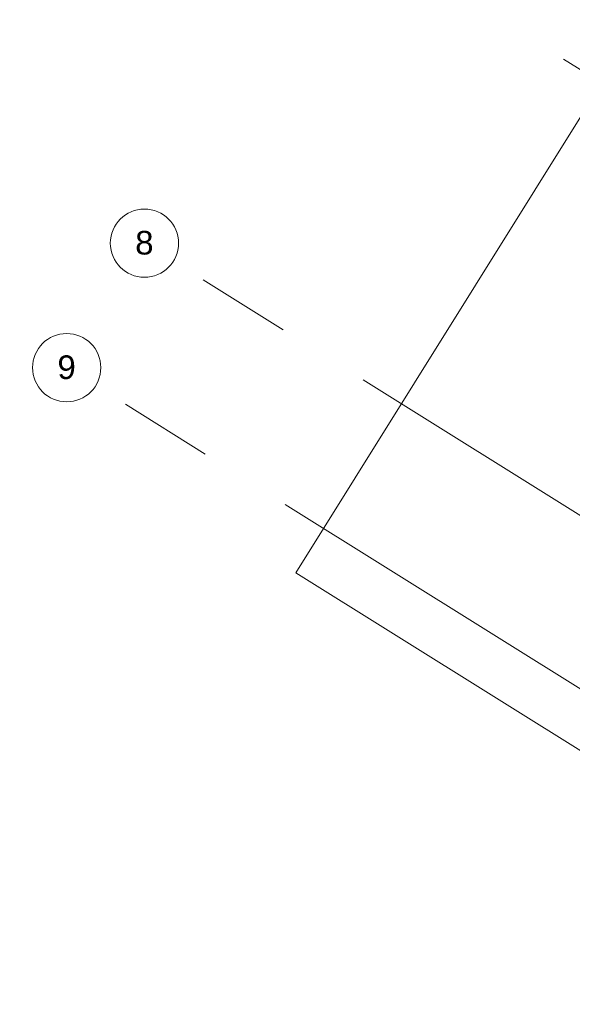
# Model space of a CAD drawing. Header units: inches. Extents: x 21 to 178, y 12 to 156.
# Tile 2 of 25: x 21 to 39, y 61 to 94. Entities that reach past the tile are written whole.
import ezdxf

# ---------------------------------------------------------------- set-up
doc = ezdxf.new("R2010")
doc.units = ezdxf.units.IN
doc.header["$MEASUREMENT"] = 0
doc.linetypes.add('Grid Line', pattern=[22.225, 12.7, -3.175, 3.175, -3.175])
for name, color, linetype, lineweight in [('A-FLOR', 192, 'Continuous', 13), ('S-GRID', 1, 'Continuous', 9), ('S-GRID-IDEN', 1, 'Continuous', 9)]:
    doc.layers.add(name, color=color, linetype=linetype, lineweight=lineweight)
doc.styles.add('Arial_1', font='arial.ttf', dxfattribs={"height": 600})

# ---------------------------------------------------------------- blocks, each defined once
blk = doc.blocks.new('Grid - M_Grid Head - Circle-11506-_منفی')
at = {"layer": 'S-GRID-IDEN'}
blk.add_circle((0, 0), 6.5, dxfattribs=at)

msp = doc.modelspace()

# ---------------------------------------------------------------- linework, layer by layer
at = {"layer": 'A-FLOR'}
for p, q in [((80.71952, 156.4289), (30.13775, 75.48114)), ((30.13775, 75.48114), (127.57487, 14.59568))]:
    msp.add_line(p, q, dxfattribs=at)
at = {"layer": 'S-GRID', "linetype": 'Grid Line'}
for p, q in [((144.15389, 27.14585), (32.7593, 96.75291)), ((137.40966, 16.35281), (26.01507, 85.95987)), ((134.79227, 12.16412), (23.39769, 81.77119))]:
    msp.add_line(p, q, dxfattribs=at)

# ---------------------------------------------------------------- block references
at = {"layer": 'S-GRID-IDEN', "xscale": 0.1767626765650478, "yscale": 0.1767626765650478, "zscale": 0.1767626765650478, "rotation": 57.99999999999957}
for p in [(25.0407, 86.56873), (22.42331, 82.38004)]:
    msp.add_blockref('Grid - M_Grid Head - Circle-11506-_منفی', p, dxfattribs=at)

# ---------------------------------------------------------------- next in the draw order: texts
at = {"layer": 'S-GRID-IDEN', "char_height": 0.79543, "width": 0.7510547, "attachment_point": 1, "style": 'Arial_1', "bg_fill": 3, "box_fill_scale": 1.25, "bg_fill_color": 256, "bg_fill_true_color": 13158600, "bg_fill_transparency": 0}
for s, insert in [('8', (24.72893, 86.98178)), ('9', (22.11155, 82.79309))]:
    msp.add_mtext(s, dxfattribs=dict(at, insert=insert))

doc.saveas('drawing.dxf')
